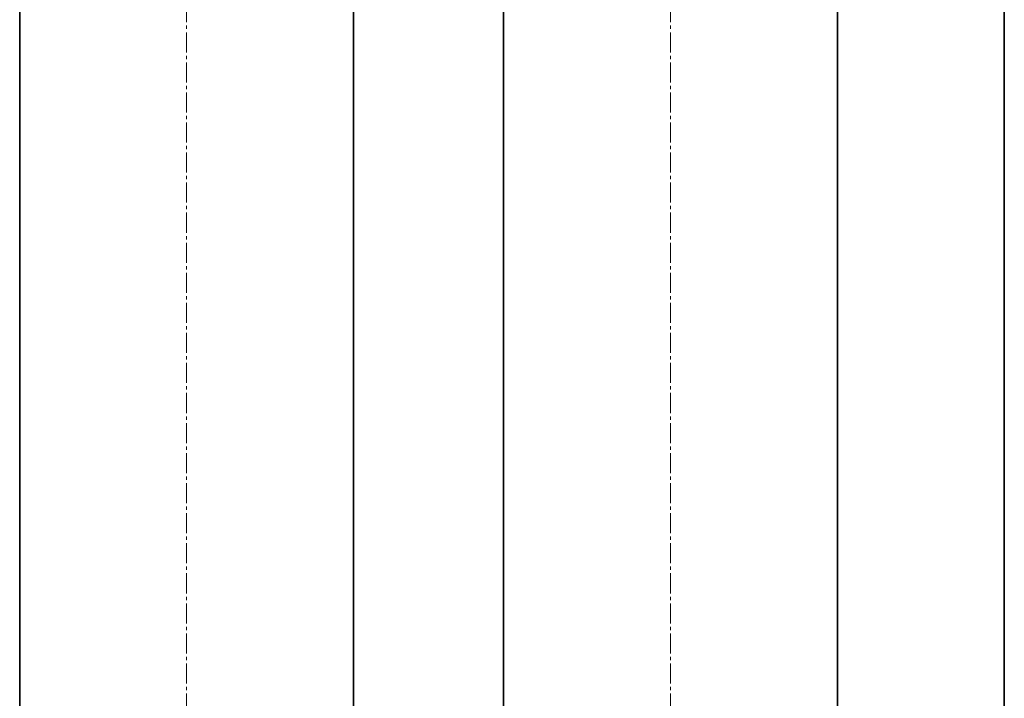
# Model space of a CAD drawing. Header units: millimetres. Extents: x 2945 to 26725, y -1089 to 16127.
# Tile 97 of 150: x 16255 to 16845, y 7081 to 7487. Entities that reach past the tile are written whole.
import ezdxf

# ---------------------------------------------------------------- set-up
doc = ezdxf.new("R2010")
doc.units = ezdxf.units.MM
doc.linetypes.add('点画线', pattern=[18, 12, -2, 2, -2])
doc.layers.add('中心线层', color=1, linetype='点画线', lineweight=18)
doc.layers.add('几何体', color=7, linetype='Continuous', lineweight=35)

msp = doc.modelspace()

# ---------------------------------------------------------------- linework, layer by layer
at = {"layer": '中心线层'}
for p, q in [((16355.254, 7893.876), (16355.254, 5124.821)), ((16645.254, 7893.876), (16645.254, 5124.821))]:
    msp.add_line(p, q, dxfattribs=at)
at = {"layer": '几何体'}
for p, q in [((16845.254, 7681.852), (16845.254, 5236.852)), ((16255.254, 7656.852), (16255.254, 5256.852)), ((16455.254, 5256.852), (16455.254, 7656.852)), ((16545.254, 7656.852), (16545.254, 5256.852)), ((16745.254, 5256.852), (16745.254, 7656.852))]:
    msp.add_line(p, q, dxfattribs=at)

doc.saveas('drawing.dxf')
